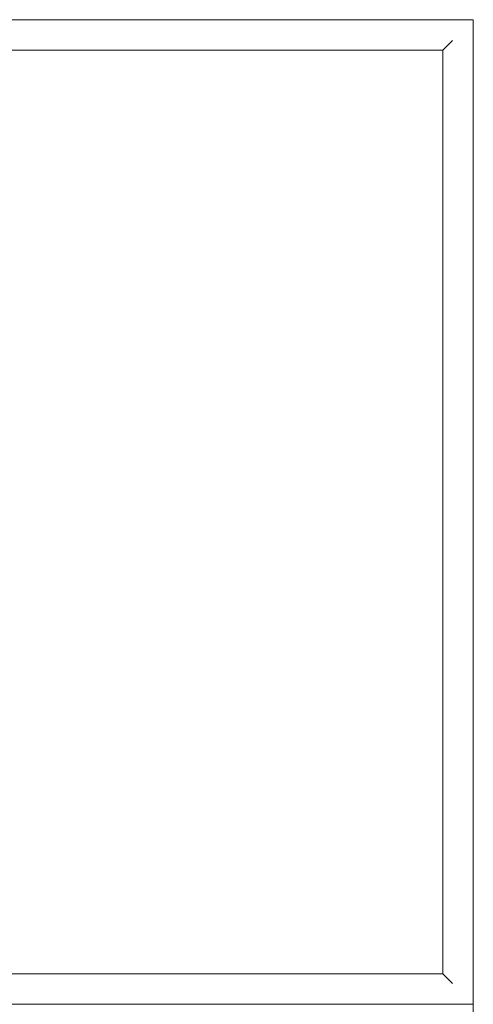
# Model space of a CAD drawing. Header units: millimetres. Extents: x -281 to 121694, y -16481 to 65128.
# Tile 142 of 256: x 15285 to 15700, y 40000 to 40900. Entities that reach past the tile are written whole.
import ezdxf

# ---------------------------------------------------------------- set-up
doc = ezdxf.new("R2010")
doc.units = ezdxf.units.MM
doc.layers.add('A--L$01A__Algemeen', color=7, linetype='Continuous', lineweight=5)
doc.layers.add('A--L82__LosseGebruikersInvent', color=1, linetype='Continuous', lineweight=5)

# ---------------------------------------------------------------- blocks, each defined once
blk = doc.blocks.new('NLRS_82_FU_UN_lab en spoel tafels_gen_kad - labtafel zonder onderkast dxbxh 900x1200x950-V270-L_80_ 13')
at = {"layer": 'A--L$01A__Algemeen'}
for p, q in [((-600, 262.68), (-600, -637.32)), ((600, -637.32), (600, 262.68)), ((-600, -637.32), (600, -637.32))]:
    blk.add_line(p, q, dxfattribs=at)
blk = doc.blocks.new('NLRS_82_FU_UN_spoekbak_gen_kad - spoelbak dxbxh 900x1200x957-V285-L_80_ 13')
at = {"layer": 'A--L$01A__Algemeen'}
for p, q in [((-600, 322.68), (-600, -577.32)), ((600, 322.68), (-600, 322.68)), ((-579.27, 301.94), (-573.73, 296.41)), ((572, 294.68), (-572, 294.68)), ((-572, 294.68), (-572, -549.32)), ((-572, 294.68), (-572, -549.32)), ((-572, 294.68), (0, 294.68)), ((-579.27, -556.59), (-573.73, -551.06)), ((-572, -549.32), (572, -549.32)), ((0, -549.32), (-572, -549.32)), ((-600, -577.32), (600, -577.32))]:
    blk.add_line(p, q, dxfattribs=at)
for points in [[(-581.04, 303.71), (-580.81, 303.49), (-580.38, 303.06), (-579.77, 302.45), (-579.43, 302.1), (-579.27, 301.94)], [(-573.73, 296.41), (-573.58, 296.26), (-573.24, 295.91), (-572.64, 295.32), (-572.22, 294.89), (-572, 294.68)], [(-581.04, -558.36), (-580.82, -558.14), (-580.38, -557.71), (-579.77, -557.09), (-579.42, -556.75), (-579.27, -556.59)], [(-573.73, -551.06), (-573.58, -550.9), (-573.24, -550.57), (-572.64, -549.96), (-572.21, -549.54), (-572, -549.32)]]:
    blk.add_open_spline(points, degree=3, dxfattribs=at)

msp = doc.modelspace()

# ---------------------------------------------------------------- block references
at = {"layer": 'A--L82__LosseGebruikersInvent', "rotation": 180}
msp.add_blockref('NLRS_82_FU_UN_spoekbak_gen_kad - spoelbak dxbxh 900x1200x957-V285-L_80_ 13', (15099.91, 40322.68), dxfattribs=at)
at = {"layer": 'A--L82__LosseGebruikersInvent'}
msp.add_blockref('NLRS_82_FU_UN_lab en spoel tafels_gen_kad - labtafel zonder onderkast dxbxh 900x1200x950-V270-L_80_ 13', (15099.91, 39737.32), dxfattribs=at)

doc.saveas('drawing.dxf')
